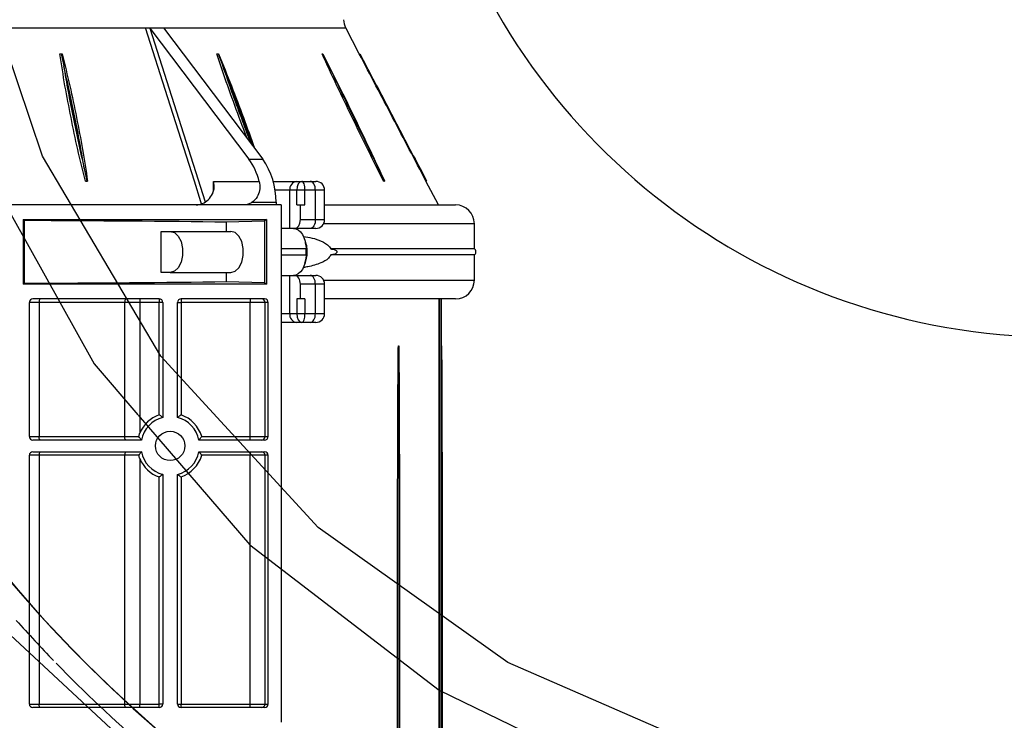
# Model space of a CAD drawing. Header units: centimetres. Extents: x -1062 to 5388, y 1642 to 2943.
# Tile 32 of 90: x -106 to -89, y 2288 to 2299. Entities that reach past the tile are written whole.
import ezdxf

# ---------------------------------------------------------------- set-up
doc = ezdxf.new("R2010")
doc.units = ezdxf.units.CM
doc.layers.add('M-EQPM', color=220, linetype='Continuous', lineweight=25)
for name, color, linetype in [('M-XREF', 252, 'Continuous'), ('XREF$0$Oprawy oświetleniowe', 8, 'Continuous'), ('XREF$0$Oprawy oświetleniowe-1', 8, 'Continuous'), ('XREF$0$Oprawy oświetleniowe-3', 8, 'Continuous')]:
    doc.layers.add(name, color=color, linetype=linetype)

# ---------------------------------------------------------------- blocks, each defined once
blk = doc.blocks.new('XREF$0$Lighting_Floor-mounting_Orsjo-Belysning_Aria-Floor-Lamp - Black-V9-Aranżacja_01')
at = {"layer": 'XREF$0$Oprawy oświetleniowe'}
for radius in [25.65, 23.39, 23.389]:
    blk.add_arc((0, 0), radius, 180, 360, dxfattribs=at)
at = {"layer": 'XREF$0$Oprawy oświetleniowe-1', "flags": 128}
for points in [[(-14.644, -19.018), (-17.901, -15.989), (-20.544, -12.412), (-22.482, -8.408), (-23.647, -4.115), (-24.002, 0)], [(-19.949, -0.5), (-19.588, -4.038), (-18.369, -7.91), (-16.394, -11.456), (-15.648, -12.321)], [(9.038, -16.654), (5.964, -18.04), (2.099, -18.884), (-1.857, -18.909), (-5.732, -18.115), (-9.359, -16.535), (-12.58, -14.239), (-15.256, -11.325), (-17.27, -7.92), (-18.536, -4.172), (-18.968, -0.5)], [(-15.642, -12.328), (-13.743, -14.53), (-10.527, -17.006), (-6.876, -18.781), (-2.943, -19.782), (1.112, -19.969), (5.121, -19.333), (8.919, -17.901), (9.539, -17.509)]]:
    blk.add_lwpolyline(points, dxfattribs=at)
at = {"layer": 'XREF$0$Oprawy oświetleniowe-1'}
for radius, start, end in [(25.253, 180, 360), (11, 191.1474, 338.4938), (25.567, 216.1145, 323.8855), (23.75, 221.7599, 224.0136), (23.75, 224.1585, 234.1634)]:
    blk.add_arc((0, 0), radius, start, end, dxfattribs=at)
at = {"layer": 'XREF$0$Oprawy oświetleniowe-3'}
for radius, start, end in [(25.253, 180, 270), (11, 191.1474, 338.4938), (23.389, 205.7151, 231.4272), (23.39, 218.5714, 231.4268)]:
    blk.add_arc((0, 0), radius, start, end, dxfattribs=at)
blk = doc.blocks.new('XREF')
at = {"layer": 'XREF$0$Oprawy oświetleniowe-1'}
blk.add_blockref('XREF$0$Lighting_Floor-mounting_Orsjo-Belysning_Aria-Floor-Lamp - Black-V9-Aranżacja_01', (-88.22, 2305.076), dxfattribs=at)
blk = doc.blocks.new('3')
for p, q in [((40.365, 49.242), (40.365, 78.042)), ((40.382, 78.042), (40.382, 49.242)), ((45.754, 46.042), (45.754, 63.642)), ((46.194, 63.022), (46.194, 54.562)), ((46.302, 63.022), (46.194, 63.022)), ((46.302, 54.562), (46.302, 63.022)), ((46.801, 63.022), (46.302, 63.022)), ((46.314, 63.142), (49.157, 63.142)), ((46.801, 63.142), (46.801, 63.022)), ((46.801, 63.022), (46.801, 54.562)), ((49.157, 63.022), (46.801, 63.022)), ((49.157, 63.142), (49.157, 63.022)), ((49.157, 55.299), (49.157, 63.022)), ((49.277, 63.022), (49.157, 63.022)), ((49.277, 63.022), (49.277, 55.21)), ((49.777, 55.21), (49.777, 63.022)), ((49.777, 63.022), (49.897, 63.022)), ((49.897, 63.142), (54.194, 63.142)), ((49.897, 63.142), (49.897, 63.022)), ((49.897, 63.022), (49.897, 55.299)), ((50.561, 63.022), (49.897, 63.022)), ((50.561, 63.142), (50.561, 63.022)), ((51.072, 63.022), (50.561, 63.022)), ((50.561, 54.671), (50.561, 63.022)), ((53.984, 63.022), (51.072, 63.022)), ((51.072, 63.022), (51.072, 54.562)), ((54.314, 63.022), (53.984, 63.022)), ((53.984, 54.562), (53.984, 63.022)), ((54.314, 63.022), (54.314, 54.562)), ((46.194, 54.562), (46.302, 54.562)), ((46.302, 54.562), (46.801, 54.562)), ((48.547, 54.442), (46.314, 54.442)), ((46.801, 54.442), (46.801, 54.562)), ((46.801, 54.562), (48.453, 54.562)), ((54.194, 54.442), (50.506, 54.442)), ((50.591, 54.562), (51.072, 54.562)), ((51.072, 54.562), (53.984, 54.562)), ((53.984, 54.562), (54.314, 54.562)), ((46.194, 53.922), (46.194, 49.362)), ((46.302, 53.922), (46.194, 53.922)), ((46.302, 49.362), (46.302, 53.922)), ((46.801, 53.922), (46.302, 53.922)), ((46.314, 54.042), (48.547, 54.042)), ((46.801, 54.042), (46.801, 53.922)), ((46.801, 53.922), (46.801, 49.362)), ((48.453, 53.922), (46.801, 53.922)), ((50.506, 54.042), (54.194, 54.042)), ((51.072, 53.922), (50.591, 53.922)), ((53.984, 53.922), (51.072, 53.922)), ((51.072, 53.922), (51.072, 49.362)), ((54.314, 53.922), (53.984, 53.922)), ((53.984, 49.362), (53.984, 53.922)), ((54.314, 53.922), (54.314, 49.362)), ((50.561, 49.362), (50.561, 53.813)), ((49.277, 53.274), (49.277, 49.362)), ((49.777, 49.362), (49.777, 53.274)), ((49.157, 49.362), (49.157, 53.185)), ((49.897, 53.185), (49.897, 49.362)), ((40.297, 50.842), (40.287, 50.842)), ((40.297, 50.842), (40.297, 49.242)), ((41.767, 50.842), (41.752, 50.842)), ((44.573, 50.042), (44.769, 50.042)), ((44.769, 50.042), (45.05, 50.042)), ((45.05, 50.042), (45.23, 50.042)), ((45.23, 50.042), (45.754, 50.042)), ((44.273, 49.742), (44.273, 48.742)), ((44.586, 49.742), (44.273, 49.742)), ((44.586, 49.742), (44.586, 48.742)), ((44.944, 49.742), (44.586, 49.742)), ((44.944, 49.242), (44.944, 49.742)), ((45.22, 49.742), (44.944, 49.742)), ((45.22, 49.242), (45.22, 49.742)), ((45.461, 49.742), (45.22, 49.742)), ((45.461, 49.742), (45.461, 48.442)), ((45.754, 49.742), (45.461, 49.742)), ((39.821, 49.242), (44.273, 49.242)), ((44.944, 49.242), (45.097, 49.242)), ((45.097, 49.242), (45.097, 48.742)), ((45.097, 49.242), (45.22, 49.242)), ((46.194, 49.362), (46.302, 49.362)), ((46.302, 49.362), (46.801, 49.362)), ((46.314, 49.242), (49.157, 49.242)), ((46.801, 49.242), (46.801, 49.362)), ((46.801, 49.362), (49.157, 49.362)), ((49.277, 49.362), (49.157, 49.362)), ((49.157, 49.242), (49.157, 49.362)), ((49.777, 49.362), (49.897, 49.362)), ((49.897, 49.242), (49.897, 49.362)), ((49.897, 49.362), (50.561, 49.362)), ((49.897, 49.242), (54.194, 49.242)), ((50.561, 49.242), (50.561, 49.362)), ((50.561, 49.362), (51.072, 49.362)), ((51.072, 49.362), (53.984, 49.362)), ((53.984, 49.362), (54.314, 49.362)), ((39.181, 48.602), (39.181, 47.742)), ((44.308, 48.602), (39.181, 48.602)), ((44.273, 48.742), (44.586, 48.742)), ((44.586, 48.742), (45.097, 48.742)), ((46.254, 48.742), (54.527, 48.742)), ((46.254, 46.542), (46.254, 48.742)), ((46.313, 48.683), (46.254, 48.742)), ((47.621, 48.653), (46.313, 48.683)), ((46.313, 46.601), (46.313, 48.683)), ((47.621, 48.342), (47.621, 48.653)), ((54.527, 48.742), (54.494, 48.709)), ((54.494, 46.575), (54.494, 48.709)), ((54.527, 46.542), (54.527, 48.742)), ((44.769, 48.442), (44.573, 48.442)), ((45.289, 48.442), (44.769, 48.442)), ((45.461, 48.442), (45.289, 48.442)), ((45.304, 48.441), (45.304, 48.442)), ((45.754, 48.442), (45.461, 48.442)), ((49.525, 48.342), (47.462, 48.342)), ((49.525, 48.342), (49.833, 48.342)), ((49.833, 48.342), (49.833, 46.942)), ((39.181, 47.742), (44.062, 47.742)), ((44.905, 47.742), (44.905, 47.542)), ((45.754, 47.742), (44.905, 47.742)), ((39.181, 47.542), (39.181, 46.682)), ((39.181, 47.542), (44.062, 47.542)), ((44.905, 47.542), (45.754, 47.542)), ((49.525, 46.942), (47.462, 46.942)), ((47.621, 46.631), (47.621, 46.942)), ((49.833, 46.942), (49.525, 46.942)), ((39.181, 46.682), (44.308, 46.682)), ((44.273, 46.542), (44.273, 45.542)), ((44.586, 46.542), (44.273, 46.542)), ((44.573, 46.842), (44.769, 46.842)), ((45.097, 46.542), (44.586, 46.542)), ((44.586, 46.542), (44.586, 45.542)), ((44.769, 46.842), (45.289, 46.842)), ((45.097, 46.542), (45.097, 46.042)), ((45.289, 46.842), (45.461, 46.842)), ((45.304, 46.842), (45.304, 46.843)), ((45.461, 46.842), (45.461, 45.542)), ((45.461, 46.842), (45.754, 46.842)), ((46.254, 46.542), (46.313, 46.601)), ((54.527, 46.542), (46.254, 46.542)), ((46.313, 46.601), (47.621, 46.631)), ((54.494, 46.575), (54.527, 46.542)), ((44.273, 46.042), (39.821, 46.042)), ((40.405, 46.042), (40.828, 45.234)), ((45.097, 46.042), (44.944, 46.042)), ((44.944, 46.042), (44.944, 45.542)), ((45.22, 46.042), (45.097, 46.042)), ((45.22, 46.042), (45.22, 45.542)), ((45.754, 46.042), (73.299, 46.042)), ((46.734, 45.947), (45.924, 45.947)), ((50.217, 40.035), (48.335, 45.936)), ((44.273, 45.542), (44.586, 45.542)), ((44.586, 45.542), (44.944, 45.542)), ((44.944, 45.542), (45.22, 45.542)), ((45.22, 45.542), (45.461, 45.542)), ((45.461, 45.542), (45.961, 45.542)), ((48.05, 45.557), (48.05, 45.242)), ((40.813, 45.226), (40.828, 45.234)), ((41.028, 44.808), (40.813, 45.226)), ((42.266, 45.234), (42.237, 45.234)), ((42.237, 45.234), (42.238, 45.226)), ((42.238, 45.226), (42.266, 45.234)), ((42.436, 44.808), (42.238, 45.226)), ((44.769, 45.242), (44.573, 45.242)), ((45.05, 45.242), (44.769, 45.242)), ((45.23, 45.242), (45.05, 45.242)), ((46.024, 45.242), (45.23, 45.242)), ((48.05, 45.242), (46.5, 45.242)), ((52.406, 45.234), (52.336, 45.234)), ((52.336, 45.234), (52.365, 45.226)), ((52.365, 45.226), (52.406, 45.234)), ((52.448, 44.808), (52.365, 45.226)), ((46.853, 44.484), (46.377, 44.484)), ((49.752, 40.02), (46.377, 44.484)), ((50.217, 40.035), (46.853, 44.484)), ((43.079, 40.899), (42.858, 41.314)), ((44.331, 40.899), (44.127, 41.314)), ((47.897, 40.899), (47.74, 41.314)), ((53.232, 40.899), (53.148, 41.314)), ((43.094, 40.906), (43.079, 40.899)), ((43.094, 40.906), (43.558, 40.02)), ((44.36, 40.906), (44.331, 40.899)), ((47.897, 40.899), (47.88, 40.906)), ((47.934, 40.906), (47.897, 40.899)), ((53.232, 40.899), (53.203, 40.906)), ((53.273, 40.906), (53.232, 40.899)), ((49.752, 40.02), (43.558, 40.02)), ((50.229, 40.02), (49.752, 40.02)), ((50.229, 40.02), (50.217, 40.035)), ((59.178, 40.02), (50.367, 40.02))]:
    blk.add_line(p, q)
at = {"flags": 128}
for points in [[(51.031, 63.142), (51.039, 63.14), (51.047, 63.133), (51.054, 63.122), (51.06, 63.107), (51.065, 63.089), (51.069, 63.068), (51.072, 63.046), (51.072, 63.022)], [(53.943, 63.142), (53.951, 63.14), (53.959, 63.133), (53.966, 63.122), (53.972, 63.107), (53.977, 63.089), (53.981, 63.068), (53.983, 63.046), (53.984, 63.022)], [(51.031, 54.442), (51.039, 54.444), (51.047, 54.451), (51.054, 54.462), (51.06, 54.477), (51.065, 54.495), (51.069, 54.516), (51.072, 54.539), (51.072, 54.562)], [(53.943, 54.442), (53.951, 54.444), (53.959, 54.451), (53.966, 54.462), (53.972, 54.477), (53.977, 54.495), (53.981, 54.516), (53.983, 54.539), (53.984, 54.562)], [(51.031, 54.042), (51.039, 54.04), (51.047, 54.033), (51.054, 54.022), (51.06, 54.007), (51.065, 53.989), (51.069, 53.968), (51.072, 53.946), (51.072, 53.922)], [(53.943, 54.042), (53.951, 54.04), (53.959, 54.033), (53.966, 54.022), (53.972, 54.007), (53.977, 53.989), (53.981, 53.968), (53.983, 53.946), (53.984, 53.922)], [(44.769, 50.042), (44.733, 50.036), (44.699, 50.019), (44.667, 49.992), (44.64, 49.954), (44.617, 49.909), (44.6, 49.857), (44.59, 49.801), (44.586, 49.742)], [(51.031, 49.242), (51.039, 49.244), (51.047, 49.251), (51.054, 49.262), (51.06, 49.277), (51.065, 49.295), (51.069, 49.316), (51.072, 49.339), (51.072, 49.362)], [(53.943, 49.242), (53.951, 49.244), (53.959, 49.251), (53.966, 49.262), (53.972, 49.277), (53.977, 49.295), (53.981, 49.316), (53.983, 49.339), (53.984, 49.362)], [(44.586, 48.742), (44.59, 48.684), (44.6, 48.627), (44.617, 48.575), (44.64, 48.53), (44.667, 48.493), (44.699, 48.465), (44.733, 48.448), (44.769, 48.442)], [(44.905, 47.742), (44.913, 47.879), (44.937, 48.01), (44.976, 48.131), (45.029, 48.237), (45.094, 48.324), (45.168, 48.389), (45.248, 48.429), (45.331, 48.442)], [(47.462, 48.342), (47.316, 48.3), (47.188, 48.178), (47.093, 47.992), (47.042, 47.764), (47.042, 47.521), (47.093, 47.292), (47.188, 47.106), (47.316, 46.984), (47.462, 46.942)], [(49.525, 46.942), (49.379, 46.984), (49.251, 47.106), (49.156, 47.292), (49.105, 47.521), (49.105, 47.764), (49.156, 47.992), (49.251, 48.178), (49.379, 48.3), (49.525, 48.342)], [(45.331, 46.842), (45.248, 46.856), (45.168, 46.895), (45.094, 46.96), (45.029, 47.047), (44.976, 47.153), (44.937, 47.274), (44.913, 47.406), (44.905, 47.542)], [(44.586, 46.542), (44.59, 46.601), (44.6, 46.657), (44.617, 46.709), (44.64, 46.754), (44.667, 46.792), (44.699, 46.819), (44.733, 46.836), (44.769, 46.842)], [(48.459, 46.004), (48.478, 45.942), (48.704, 45.234), (49.608, 42.399), (50.367, 40.02)], [(44.586, 45.542), (44.59, 45.484), (44.6, 45.427), (44.617, 45.375), (44.64, 45.33), (44.667, 45.293), (44.699, 45.265), (44.733, 45.248), (44.769, 45.242)]]:
    blk.add_lwpolyline(points, dxfattribs=at)
blk.add_circle((49.527, 54.242), 0.5)
for centre, radius, start, end in [((46.422, 63.022), 0.12, 90.0276, 180.028), ((49.157, 63.022), 0.12, 0, 90), ((49.897, 63.022), 0.12, 90, 180), ((54.194, 63.022), 0.12, 0, 90), ((49.527, 54.242), 1.12, 109.2905, 163.3985), ((49.527, 54.242), 1.12, 22.5415, 70.7095), ((49.527, 54.242), 1, 104.4775, 168.463), ((49.527, 54.242), 1, 11.537, 75.5225), ((46.422, 54.562), 0.12, 179.972, 269.9731), ((54.194, 54.562), 0.12, 270, 0), ((46.422, 53.922), 0.12, 90.0269, 180.028), ((49.527, 54.242), 1.12, 196.6015, 250.7095), ((49.527, 54.242), 1, 191.537, 255.5225), ((49.527, 54.242), 1, 284.4775, 348.463), ((54.194, 53.922), 0.12, 0, 90), ((49.527, 54.242), 1.12, 289.2905, 337.4585), ((44.573, 49.742), 0.3, 90, 180), ((45.19, 49.773), 0.272, 353.5958, 81.6832), ((39.821, 48.602), 0.64, 90, 180), ((46.422, 49.362), 0.12, 179.972, 269.9731), ((49.157, 49.362), 0.12, 270, 0), ((49.897, 49.362), 0.12, 180, 270), ((54.194, 49.362), 0.12, 270, 0), ((44.573, 48.742), 0.3, 180, 270), ((45.985, 47.642), 1.103, 164.7304, 195.2696), ((39.821, 46.682), 0.64, 180, 270), ((44.573, 46.542), 0.3, 90, 180), ((45.763, 45.942), 0.161, 1.6325, 7.6937), ((48.516, 45.948), 2.592, 180.0151, 214.3792), ((44.573, 45.542), 0.3, 180, 270), ((45.19, 45.512), 0.272, 278.317, 6.4042), ((48.629, 45.771), 2.194, 193.954, 215.9215), ((43.027, 39.742), 0.6, 0, 27.6404)]:
    blk.add_arc(centre, radius, start, end)
for centre, major_axis, ratio, start_param, end_param in [((46.314, 63.022), (-0.12, 0), 0.999048, 4.712389, 6.283185), ((46.314, 54.562), (-0.12, 0), 0.999048, 0, 1.570796), ((46.314, 53.922), (0.12, 0), 0.999048, 1.570796, 3.141593), ((45.05, 49.742), (0, 0.3), 0.353554, 0, 1.570796), ((45.05, 49.742), (0, 0.3), 0.566421, 4.712389, 6.283185), ((46.314, 49.362), (0.12, 0), 0.999048, 3.141593, 4.712389), ((45.289, 48.742), (0, 0.3), 0.636995, 1.570796, 3.141593), ((59.527, 48.365), (20.347, 0), 0.017455, 1.820745, 2.195802), ((39.181, 47.642), (0, -0.1), 0.5, 3.141593, 6.283185), ((45.289, 46.542), (0, 0.3), 0.636995, 0, 1.570796), ((59.527, 46.919), (20.347, 0), 0.017455, 4.087383, 4.46244), ((45.917, 45.942), (0, 0.1), 0.053249, 4.931104, 6.283185), ((45.05, 45.542), (0, 0.3), 0.353554, 1.570796, 3.141593), ((45.05, 45.542), (0, 0.3), 0.566421, 3.141593, 4.712389)]:
    blk.add_ellipse(centre, major_axis=major_axis, ratio=ratio, start_param=start_param, end_param=end_param)
for points, knots in [([(40.297, 76.442), (40.298, 76.31), (40.298, 75.649), (40.299, 74.458), (40.3, 72.341), (40.3, 69.695), (40.301, 66.519), (40.301, 63.344), (40.301, 60.168), (40.3, 57.026), (40.3, 54.43), (40.299, 52.636), (40.298, 51.611), (40.298, 51.098), (40.297, 50.842)], [0, 0, 0, 0, 0.015506, 0.077527, 0.139547, 0.263585, 0.387624, 0.511662, 0.6357, 0.759739, 0.879864, 0.939929, 0.969963, 1, 1, 1, 1]), ([(41.767, 76.442), (41.769, 76.31), (41.777, 75.649), (41.782, 74.458), (41.79, 72.341), (41.795, 69.695), (41.798, 66.519), (41.799, 63.344), (41.798, 60.168), (41.794, 57.026), (41.788, 54.43), (41.781, 52.636), (41.776, 51.611), (41.77, 51.098), (41.767, 50.842)], [0, 0, 0, 0, 0.015506, 0.077527, 0.139546, 0.263585, 0.387624, 0.511662, 0.6357, 0.759739, 0.879864, 0.939929, 0.969963, 1, 1, 1, 1]), ([(41.754, 50.842), (41.752, 50.974), (41.744, 51.636), (41.739, 52.827), (41.731, 54.943), (41.726, 57.59), (41.723, 60.765), (41.722, 63.941), (41.723, 67.116), (41.727, 70.258), (41.732, 72.855), (41.74, 74.648), (41.743, 75.417), (41.746, 75.674), (41.746, 75.674)], [0, 0, 0, 0, 0.015986, 0.079926, 0.143865, 0.271742, 0.399619, 0.527496, 0.655373, 0.78325, 0.907093, 0.969017, 0.999981, 1, 1, 1, 1]), ([(41.742, 73.35), (41.737, 71.422), (41.73, 68.214), (41.729, 64.686), (41.729, 63.006), (41.73, 60.333), (41.732, 57.389), (41.74, 54.525), (41.742, 53.934)], [0, 0, 0, 0, 0.2978838, 0.4956567, 0.5451, 0.5574608, 0.9087206, 1, 1, 1, 1]), ([(41.742, 53.934), (41.746, 55.862), (41.754, 59.07), (41.755, 62.598), (41.755, 64.278), (41.754, 66.951), (41.752, 69.895), (41.744, 72.759), (41.742, 73.35)], [0, 0, 0, 0, 0.297884, 0.495657, 0.5451, 0.557461, 0.908721, 1, 1, 1, 1]), ([(40.277, 54.458), (40.277, 54.538), (40.277, 54.7), (40.277, 54.955), (40.277, 55.259), (40.277, 55.613), (40.277, 56.003), (40.277, 56.391), (40.277, 56.774), (40.277, 57.149), (40.277, 57.516), (40.277, 57.871), (40.277, 58.213), (40.277, 58.542), (40.277, 58.857), (40.277, 59.157), (40.277, 59.442), (40.277, 60.908), (40.277, 62.598), (40.277, 64.278), (40.277, 66.951), (40.277, 69.435), (40.277, 71.968), (40.277, 72.353), (40.277, 72.639), (40.277, 72.796), (40.277, 72.827)], [0, 0, 0, 0, 0.013173, 0.026346, 0.041626, 0.062869, 0.084159, 0.105328, 0.126223, 0.146711, 0.166678, 0.186032, 0.204698, 0.222623, 0.239769, 0.256111, 0.271642, 0.286359, 0.495409, 0.547671, 0.560737, 0.932068, 0.953304, 0.974358, 0.995046, 1, 1, 1, 1]), ([(40.277, 63.513), (40.277, 63.264), (40.277, 62.935), (40.277, 60.333), (40.277, 57.849), (40.277, 55.317), (40.277, 54.931), (40.277, 54.645), (40.277, 54.488), (40.277, 54.458)], [0, 0, 0, 0, 0.082464, 0.108967, 0.862201, 0.905279, 0.947986, 0.989951, 1, 1, 1, 1]), ([(49.277, 55.21), (49.276, 55.211), (49.274, 55.213), (49.259, 55.224), (49.236, 55.241), (49.204, 55.265), (49.176, 55.286), (49.159, 55.297), (49.157, 55.299), (49.157, 55.299)], [0, 0, 0, 0, 0.162604, 0.324656, 0.49945, 0.709564, 0.960958, 0.995225, 1, 1, 1, 1]), ([(49.777, 55.21), (49.777, 55.211), (49.779, 55.213), (49.794, 55.224), (49.817, 55.241), (49.849, 55.265), (49.877, 55.286), (49.894, 55.297), (49.896, 55.299), (49.897, 55.299)], [0, 0, 0, 0, 0.162603, 0.324656, 0.49945, 0.709564, 0.960958, 0.995222, 1, 1, 1, 1]), ([(50.561, 54.671), (50.562, 54.669), (50.563, 54.665), (50.568, 54.649), (50.578, 54.616), (50.586, 54.583), (50.591, 54.562)], [0, 0, 0, 0, 0.076928, 0.096213, 0.436381, 1, 1, 1, 1]), ([(40.277, 54.458), (40.277, 54.455), (40.277, 54.403), (40.277, 54.152), (40.277, 53.121), (40.277, 52.091), (40.283, 51.164), (40.285, 50.993), (40.287, 50.87), (40.287, 50.842)], [0, 0, 0, 0, 0.002255, 0.043431, 0.208131, 0.857969, 0.897722, 0.977229, 1, 1, 1, 1]), ([(48.547, 54.442), (48.546, 54.443), (48.544, 54.445), (48.532, 54.46), (48.511, 54.487), (48.483, 54.523), (48.462, 54.55), (48.453, 54.562), (48.453, 54.562)], [0, 0, 0, 0, 0.158893, 0.3172, 0.527013, 0.789479, 0.995306, 1, 1, 1, 1]), ([(50.506, 54.442), (50.507, 54.443), (50.509, 54.445), (50.52, 54.46), (50.538, 54.482), (50.558, 54.507), (50.574, 54.528), (50.584, 54.542), (50.59, 54.552), (50.591, 54.559), (50.591, 54.561), (50.591, 54.562)], [0, 0, 0, 0, 0.163406, 0.326167, 0.50348, 0.718165, 0.826352, 0.897447, 0.968892, 0.989939, 1, 1, 1, 1]), ([(41.742, 53.934), (41.742, 53.932), (41.742, 53.883), (41.742, 53.649), (41.742, 52.779), (41.742, 51.909), (41.748, 51.132), (41.749, 50.973), (41.751, 50.861), (41.752, 50.842)], [0, 0, 0, 0, 0.002417, 0.04736, 0.227129, 0.846419, 0.891362, 0.981247, 1, 1, 1, 1]), ([(48.547, 54.042), (48.546, 54.041), (48.544, 54.039), (48.532, 54.024), (48.511, 53.997), (48.483, 53.961), (48.462, 53.934), (48.453, 53.922), (48.453, 53.922)], [0, 0, 0, 0, 0.158894, 0.3172, 0.527013, 0.789485, 0.995306, 1, 1, 1, 1]), ([(50.506, 54.042), (50.506, 54.042), (50.507, 54.042), (50.511, 54.036), (50.525, 54.019), (50.548, 53.991), (50.571, 53.96), (50.587, 53.938), (50.591, 53.927), (50.591, 53.924), (50.591, 53.922)], [0, 0, 0, 0, 0.032955, 0.188766, 0.369156, 0.593562, 0.831195, 0.950307, 0.980025, 1, 1, 1, 1]), ([(50.591, 53.922), (50.586, 53.901), (50.578, 53.868), (50.568, 53.835), (50.563, 53.819), (50.562, 53.816), (50.561, 53.813)], [0, 0, 0, 0, 0.563625, 0.903776, 0.923061, 1, 1, 1, 1]), ([(49.277, 53.274), (49.276, 53.273), (49.274, 53.272), (49.259, 53.26), (49.236, 53.243), (49.204, 53.219), (49.176, 53.199), (49.159, 53.187), (49.157, 53.185), (49.157, 53.185)], [0, 0, 0, 0, 0.162604, 0.324656, 0.49945, 0.709564, 0.960958, 0.995225, 1, 1, 1, 1]), ([(49.777, 53.274), (49.777, 53.273), (49.779, 53.272), (49.794, 53.26), (49.817, 53.243), (49.849, 53.219), (49.877, 53.199), (49.894, 53.187), (49.896, 53.185), (49.897, 53.185)], [0, 0, 0, 0, 0.162603, 0.324656, 0.49945, 0.709564, 0.960958, 0.995222, 1, 1, 1, 1]), ([(44.062, 47.742), (44.087, 47.78), (44.179, 47.919), (44.452, 48.042), (44.739, 48.135), (44.949, 48.165), (45.004, 48.173)], [0, 0, 0, 0, 0.108542, 0.397313, 0.840735, 1, 1, 1, 1]), ([(44.949, 48.022), (44.938, 48), (44.896, 47.919), (44.861, 47.753), (44.861, 47.539), (44.889, 47.379), (44.928, 47.304), (44.933, 47.296)], [0, 0, 0, 0, 0.0997804, 0.3667786, 0.6623624, 0.961938, 1, 1, 1, 1]), ([(44.062, 47.542), (44.049, 47.543), (44.003, 47.544), (43.941, 47.559), (43.888, 47.587), (43.865, 47.61), (43.857, 47.627), (43.855, 47.641), (43.856, 47.655), (43.864, 47.671), (43.886, 47.697), (43.952, 47.732), (44.017, 47.738), (44.062, 47.742)], [0, 0, 0, 0, 0.083121, 0.293956, 0.399359, 0.452253, 0.475681, 0.499329, 0.520154, 0.546199, 0.590429, 0.711444, 1, 1, 1, 1]), ([(45, 47.118), (44.899, 47.132), (44.688, 47.163), (44.438, 47.246), (44.242, 47.349), (44.125, 47.433), (44.077, 47.518), (44.062, 47.542)], [0, 0, 0, 0, 0.293691, 0.611614, 0.770583, 0.933611, 1, 1, 1, 1]), ([(46.5, 45.242), (46.486, 45.326), (46.458, 45.493), (46.529, 45.728), (46.637, 45.874), (46.714, 45.932), (46.734, 45.947)], [0, 0, 0, 0, 0.30329, 0.607235, 0.899261, 1, 1, 1, 1]), ([(46.734, 45.947), (46.77, 45.97), (46.857, 46.026), (46.929, 46.042), (46.973, 46.042), (46.974, 46.042)], [0, 0, 0, 0, 0.4033459, 0.9937837, 1, 1, 1, 1]), ([(48.646, 46.042), (48.571, 46.033), (48.421, 46.016), (48.224, 45.878), (48.118, 45.733), (48.076, 45.646), (48.071, 45.636)], [0, 0, 0, 0, 0.319649, 0.639321, 0.958473, 1, 1, 1, 1]), ([(48.071, 45.636), (48.056, 45.59), (48.014, 45.464), (48.031, 45.328), (48.05, 45.243), (48.05, 45.242)], [0, 0, 0, 0, 0.360364, 0.994031, 1, 1, 1, 1]), ([(40.828, 45.234), (41.017, 44.873), (41.394, 44.153), (41.961, 43.07), (42.528, 41.988), (42.905, 41.267), (43.094, 40.906)], [0, 0, 0, 0, 0.249987, 0.50002, 0.750035, 1, 1, 1, 1]), ([(44.33, 40.906), (44.148, 41.267), (43.784, 41.988), (43.26, 43.07), (42.737, 44.153), (42.403, 44.873), (42.237, 45.234)], [0, 0, 0, 0, 0.249988, 0.50002, 0.750035, 1, 1, 1, 1]), ([(42.266, 45.234), (42.448, 44.873), (42.812, 44.153), (43.337, 43.07), (43.86, 41.988), (44.193, 41.267), (44.36, 40.906)], [0, 0, 0, 0, 0.249987, 0.50002, 0.750035, 1, 1, 1, 1]), ([(53.203, 40.906), (53.112, 41.267), (52.931, 41.988), (52.711, 43.07), (52.497, 44.153), (52.389, 44.873), (52.336, 45.234)], [0, 0, 0, 0, 0.249987, 0.50002, 0.750035, 1, 1, 1, 1]), ([(52.406, 45.234), (52.497, 44.873), (52.678, 44.153), (52.898, 43.07), (53.112, 41.988), (53.22, 41.267), (53.273, 40.906)], [0, 0, 0, 0, 0.249987, 0.50002, 0.750035, 1, 1, 1, 1]), ([(42.858, 41.314), (42.706, 41.605), (42.401, 42.187), (41.943, 43.061), (41.486, 43.935), (41.181, 44.517), (41.028, 44.808)], [0, 0, 0, 0, 0.249995, 0.499987, 0.749996, 1, 1, 1, 1]), ([(41.028, 44.808), (41.181, 44.517), (41.486, 43.935), (41.943, 43.061), (42.401, 42.187), (42.706, 41.605), (42.858, 41.314)], [0, 0, 0, 0, 0.249997, 0.499991, 0.750001, 1, 1, 1, 1]), ([(44.127, 41.314), (43.99, 41.605), (43.716, 42.187), (43.295, 43.061), (42.871, 43.935), (42.581, 44.517), (42.436, 44.808)], [0, 0, 0, 0, 0.249995, 0.499987, 0.749996, 1, 1, 1, 1]), ([(42.436, 44.808), (42.573, 44.517), (42.847, 43.935), (43.268, 43.061), (43.693, 42.187), (43.982, 41.605), (44.127, 41.314)], [0, 0, 0, 0, 0.249997, 0.499991, 0.750001, 1, 1, 1, 1]), ([(53.148, 41.314), (53.099, 41.605), (53.001, 42.187), (52.83, 43.061), (52.651, 43.935), (52.515, 44.517), (52.448, 44.808)], [0, 0, 0, 0, 0.249995, 0.499987, 0.749996, 1, 1, 1, 1]), ([(52.448, 44.808), (52.496, 44.517), (52.594, 43.935), (52.765, 43.061), (52.944, 42.187), (53.08, 41.605), (53.148, 41.314)], [0, 0, 0, 0, 0.249997, 0.499991, 0.750002, 1, 1, 1, 1]), ([(47.88, 40.906), (47.733, 41.267), (47.438, 41.988), (47.038, 43.058), (46.782, 43.766), (46.656, 44.114)], [0, 0, 0, 0, 0.337266, 0.674592, 1, 1, 1, 1]), ([(46.716, 44.036), (46.728, 44.002), (46.841, 43.677), (47.069, 43.061), (47.395, 42.187), (47.625, 41.605), (47.74, 41.314)], [0, 0, 0, 0, 0.037069, 0.358037, 0.679026, 1, 1, 1, 1]), ([(47.74, 41.314), (47.64, 41.605), (47.439, 42.187), (47.117, 43.061), (46.901, 43.647), (46.786, 43.942), (46.784, 43.945)], [0, 0, 0, 0, 0.331971, 0.663938, 0.995928, 1, 1, 1, 1]), ([(46.908, 43.782), (46.998, 43.544), (47.225, 42.947), (47.576, 41.988), (47.815, 41.267), (47.934, 40.906)], [0, 0, 0, 0, 0.247418, 0.623746, 1, 1, 1, 1]), ([(50.367, 40.02), (50.358, 40.02), (50.34, 40.02), (50.307, 40.02), (50.275, 40.02), (50.248, 40.02), (50.234, 40.02), (50.229, 40.02)], [0, 0, 0, 0, 0.203429, 0.406459, 0.619955, 0.857321, 1, 1, 1, 1])]:
    blk.add_open_spline(points, degree=3, knots=knots)

msp = doc.modelspace()

# ---------------------------------------------------------------- block references
at = {"layer": 'M-EQPM', "xscale": 0.4999999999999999, "yscale": 0.4999999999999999, "zscale": 0.5, "rotation": 180}
msp.add_blockref('3', (-78.556, 2319.347), dxfattribs=at)
at = {"layer": 'M-XREF'}
msp.add_blockref('XREF', (0, 0), dxfattribs=at)

doc.saveas('drawing.dxf')
